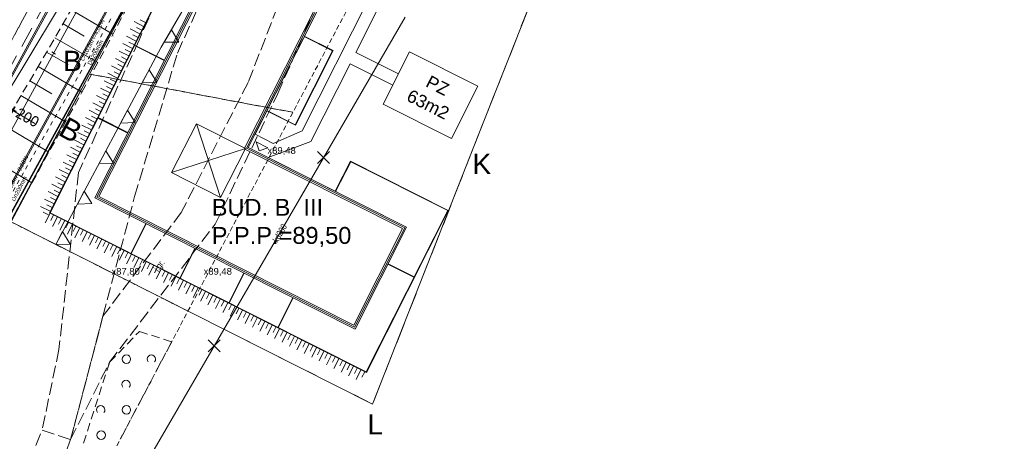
# Model space of a CAD drawing. Header units: metres. Extents: x 6541766 to 6542290, y 5894743 to 5895338.
# Tile 20 of 78: x 6541874 to 6541990, y 5895081 to 5895131. Entities that reach past the tile are written whole.
import ezdxf
from ezdxf.enums import TextEntityAlignment as Align

# ---------------------------------------------------------------- set-up
doc = ezdxf.new("R2010")
doc.units = ezdxf.units.M
for name, pattern in [('0.5_0.5', [1, 0.5, -0.5]), ('1.0_0.5', [1.5, 1, -0.5]), ('1.5_0.5', [2, 1.5, -0.5]), ('2', [0.9, 0.6, -0.3]), ('DASHED', [0.75, 0.5, -0.25]), ('egkk-500', [2, 1.5, -0.5]), ('egug-500', [1, 0.5, -0.5])]:
    doc.linetypes.add(name, pattern=pattern)
for name, color, linetype in [('000 Inne (niezydentyfikowane)', 7, 'Continuous'), ('217-kontur klasyfikacyjny', 7, 'Continuous'), ('218-kontur użytku gruntowego', 7, 'Continuous'), ('219-działka ewidencyjna', 7, 'Continuous'), ('_dr_krawężnik wystający 15x30', 214, 'Continuous'), ('_rozbiórki', 1, 'Continuous'), ('C-DROGI-SYTUACJA-ETYKIETY', 7, 'Continuous'), ('jezdnia', 7, 'Continuous'), ('jezdnia-Atr17', 7, 'Continuous'), ('ogrodzenie trwałe', 7, 'Continuous'), ('przewód kanalizacyjny', 7, 'Continuous'), ('przewód kanalizacyjny-Atr1', 7, 'Continuous'), ('skarpa nieumocniona', 7, 'Continuous'), ('zadrzewienie  zakrzewienie', 7, 'Continuous'), ('Zakres', 7, 'Continuous')]:
    doc.layers.add(name, color=color, linetype=linetype)
for name, color, linetype, lineweight in [('_dr opis', 7, 'Continuous', 25), ('_dr_obrzeże 8x30', 210, 'Continuous', 30), ('_dr_ścieki kd', 36, 'Continuous', 30), ('A-BALKONY', 7, 'Continuous', 9), ('A-BUDYNKI', 1, 'Continuous', 30), ('A-OPIS', 4, 'Continuous', 20), ('A-OZNACZENIA', 7, 'Continuous', 15), ('A-PZT', 4, 'Continuous', 9), ('IE - Kable projektowane', 1, 'DASHED', 20), ('IE - podklad', 8, 'Continuous', 9), ('SKARPA', 7, 'Continuous', 5)]:
    doc.layers.add(name, color=color, linetype=linetype, lineweight=lineweight)
doc.layers.add('A-ZIELŃ - PROJ -B', color=7, linetype='Continuous', lineweight=13, true_color=0x91c200)
doc.styles.add('MtXpl_Arial12', font='arial.ttf', dxfattribs={"height": 0.2})
doc.styles.add('MtXpl_Arial13', font='arial.ttf', dxfattribs={"height": 0.2})
doc.styles.add('MtXpl_Arial14', font='arial.ttf', dxfattribs={"height": 0.2})
doc.styles.add('MtXpl_Arial15', font='arial.ttf', dxfattribs={"height": 0.2})
doc.styles.add('MtXpl_Arial26', font='arial.ttf', dxfattribs={"height": 0.2})
doc.styles.add('MtXpl_Arial49', font='arial.ttf', dxfattribs={"height": 0.2})
doc.styles.add('MtXpl_Arial50', font='arial.ttf', dxfattribs={"height": 0.2})
doc.styles.add('MtXpl_Arial51', font='arial.ttf', dxfattribs={"height": 0.2})
doc.styles.add('MtXpl_Arial55', font='arial.ttf', dxfattribs={"height": 0.2})
doc.styles.add('MtXpl_Arial56', font='arial.ttf', dxfattribs={"height": 0.2})
doc.styles.add('MtXpl_Arial61', font='arial.ttf', dxfattribs={"height": 0.2})
doc.styles.add('MtXpl_Arial62', font='arial.ttf', dxfattribs={"height": 0.2})
doc.styles.add('MtXpl_Arial65', font='arial.ttf', dxfattribs={"height": 0.2})
doc.styles.add('MtXpl_Arial66', font='arial.ttf', dxfattribs={"height": 0.2})
doc.styles.add('MtXpl_Arial72', font='arial.ttf', dxfattribs={"height": 0.2})
doc.linetypes.add('902-500', pattern='A,3.75,0,[1,ksztalty.shx,S=0.5,R=0,X=0,Y=0],3.75', length=7.5)

# ---------------------------------------------------------------- blocks, each defined once
blk = doc.blocks.new('blok - sanitarne pzt chelmza ng')
at = {"layer": '_dr_ścieki kd', "linetype": '0.5_0.5', "lineweight": 9}
blk.add_line((6542384.32, 5895131.51), (6542355.38, 5895080.53), dxfattribs=at)
at = {"layer": '_rozbiórki', "lineweight": 9}
for p, q in [((6542408.79, 5895115.76), (6542410.2, 5895114.34)), ((6542410.2, 5895115.76), (6542408.79, 5895114.34)), ((6542395.84, 5895093.44), (6542397.26, 5895092.02)), ((6542397.26, 5895093.44), (6542395.84, 5895092.02))]:
    blk.add_line(p, q, dxfattribs=at)
at = {"layer": 'przewód kanalizacyjny', "color": 34, "linetype": 'Continuous', "lineweight": 9}
blk.add_line((6542389.44, 5895080.47), (6542419.15, 5895131.69), dxfattribs=at)
at = {"layer": '_dr_ścieki kd', "linetype": '0.5_0.5', "lineweight": 9}
for s, style, p in [('L=10,0m i=4,00%', 'MtXpl_Arial12', (6542381.06, 5895126.44, 89.3)), ('Dn200mm', 'MtXpl_Arial13', (6542381.94, 5895125.97, 89.3)), ('L=48,6m i=0,58%', 'MtXpl_Arial14', (6542372.02, 5895110.3)), ('Dn200mm', 'MtXpl_Arial15', (6542372.91, 5895109.83))]:
    blk.add_text(s, height=0.5, rotation=62.4144, dxfattribs=dict(at, style=style)).set_placement(p)
at = {"layer": 'przewód kanalizacyjny-Atr1', "color": 34, "lineweight": 9, "width": 0.667}
blk.add_text('kd200', height=0.75, rotation=59.884, dxfattribs=at).set_placement((6542403.74, 5895105.12), align=Align.MIDDLE_LEFT)
blk = doc.blocks.new('blok - podklad szary rfqfqw')
at = {"color": 8, "lineweight": 9}
blk.add_line((6541891.7, 5895153.26), (6541856.92, 5895089.87), dxfattribs=at)
at = {"color": 8, "linetype": 'ByBlock', "lineweight": 9}
blk.add_line((6541877.76, 5895127.33), (6541877.32, 5895127.57), dxfattribs=at)
at = {"color": 8, "linetype": 'Continuous', "lineweight": 9}
for centre in [(6541886.15, 5895091.16), (6541886.15, 5895085.16), (6541883.15, 5895082.16)]:
    blk.add_circle(centre, 0.5, dxfattribs=at)
for centre in [(6541889.1, 5895091.17), (6541886.1, 5895088.17), (6541883.1, 5895085.17)]:
    blk.add_arc(centre, 0.5, 318.85, 221.162, dxfattribs=at)
at = {"color": 8, "linetype": 'Continuous', "lineweight": 9, "extrusion": (0, 0, -1)}
for points in [[(-6541885, 5895131.02), (-6541885, 5895131.08), (-6541884.99, 5895131.05)], [(-6541885, 5895131.08), (-6541885.03, 5895131), (-6541885.03, 5895131.09)], [(-6541885, 5895131.08), (-6541885, 5895131.02), (-6541885.03, 5895131)], [(-6541885.03, 5895131.09), (-6541885.03, 5895131), (-6541885.06, 5895131.02)], [(-6541885.03, 5895131.09), (-6541885.06, 5895131.02), (-6541885.06, 5895131.08)], [(-6541885.06, 5895131.08), (-6541885.06, 5895131.02), (-6541885.08, 5895131.05)], [(-6541884.58, 5895129.44), (-6541884.58, 5895129.5), (-6541884.57, 5895129.47)], [(-6541884.58, 5895129.5), (-6541884.61, 5895129.42), (-6541884.61, 5895129.51)], [(-6541884.58, 5895129.5), (-6541884.58, 5895129.44), (-6541884.61, 5895129.42)], [(-6541884.61, 5895129.51), (-6541884.61, 5895129.42), (-6541884.64, 5895129.44)], [(-6541884.61, 5895129.51), (-6541884.64, 5895129.44), (-6541884.64, 5895129.5)], [(-6541884.64, 5895129.5), (-6541884.64, 5895129.44), (-6541884.66, 5895129.47)], [(-6541887.61, 5895128.94), (-6541887.61, 5895129), (-6541887.59, 5895128.97)], [(-6541887.61, 5895129), (-6541887.64, 5895128.92), (-6541887.64, 5895129.01)], [(-6541887.61, 5895129), (-6541887.61, 5895128.94), (-6541887.64, 5895128.92)], [(-6541887.64, 5895129.01), (-6541887.64, 5895128.92), (-6541887.67, 5895128.94)], [(-6541887.64, 5895129.01), (-6541887.67, 5895128.94), (-6541887.67, 5895129)], [(-6541887.67, 5895129), (-6541887.67, 5895128.94), (-6541887.68, 5895128.97)], [(-6541892.15, 5895127.4), (-6541892.15, 5895127.46), (-6541892.13, 5895127.43)], [(-6541892.15, 5895127.46), (-6541892.18, 5895127.38), (-6541892.18, 5895127.47)], [(-6541892.15, 5895127.46), (-6541892.15, 5895127.4), (-6541892.18, 5895127.38)], [(-6541892.18, 5895127.47), (-6541892.18, 5895127.38), (-6541892.21, 5895127.4)], [(-6541892.18, 5895127.47), (-6541892.21, 5895127.4), (-6541892.21, 5895127.46)], [(-6541892.21, 5895127.46), (-6541892.21, 5895127.4), (-6541892.22, 5895127.43)], [(-6541873.83, 5895125.7), (-6541873.83, 5895125.76), (-6541873.82, 5895125.73)], [(-6541873.83, 5895125.76), (-6541873.86, 5895125.69), (-6541873.86, 5895125.78)], [(-6541873.83, 5895125.76), (-6541873.83, 5895125.7), (-6541873.86, 5895125.69)], [(-6541873.86, 5895125.78), (-6541873.86, 5895125.69), (-6541873.89, 5895125.7)], [(-6541873.86, 5895125.78), (-6541873.89, 5895125.7), (-6541873.89, 5895125.76)], [(-6541873.89, 5895125.76), (-6541873.89, 5895125.7), (-6541873.91, 5895125.73)], [(-6541875.9, 5895126.21), (-6541875.9, 5895126.27), (-6541875.88, 5895126.24)], [(-6541875.9, 5895126.27), (-6541875.93, 5895126.2), (-6541875.93, 5895126.29)], [(-6541875.9, 5895126.27), (-6541875.9, 5895126.21), (-6541875.93, 5895126.2)], [(-6541875.93, 5895126.29), (-6541875.93, 5895126.2), (-6541875.96, 5895126.21)], [(-6541875.93, 5895126.29), (-6541875.96, 5895126.21), (-6541875.96, 5895126.27)], [(-6541875.96, 5895126.27), (-6541875.96, 5895126.21), (-6541875.97, 5895126.24)], [(-6541900.53, 5895123.92), (-6541900.53, 5895123.98), (-6541900.51, 5895123.95)], [(-6541900.53, 5895123.98), (-6541900.56, 5895123.91), (-6541900.56, 5895124)], [(-6541900.53, 5895123.98), (-6541900.53, 5895123.92), (-6541900.56, 5895123.91)], [(-6541900.56, 5895124), (-6541900.56, 5895123.91), (-6541900.59, 5895123.92)], [(-6541900.56, 5895124), (-6541900.59, 5895123.92), (-6541900.59, 5895123.98)], [(-6541900.59, 5895123.98), (-6541900.59, 5895123.92), (-6541900.61, 5895123.95)], [(-6541880.84, 5895122.76), (-6541880.84, 5895122.82), (-6541880.83, 5895122.79)], [(-6541880.84, 5895122.82), (-6541880.87, 5895122.75), (-6541880.87, 5895122.83)], [(-6541880.84, 5895122.82), (-6541880.84, 5895122.76), (-6541880.87, 5895122.75)], [(-6541880.87, 5895122.83), (-6541880.87, 5895122.75), (-6541880.9, 5895122.76)], [(-6541880.87, 5895122.83), (-6541880.9, 5895122.76), (-6541880.9, 5895122.82)], [(-6541880.9, 5895122.82), (-6541880.9, 5895122.76), (-6541880.92, 5895122.79)], [(-6541904.06, 5895122.63), (-6541904.06, 5895122.69), (-6541904.04, 5895122.66)], [(-6541904.06, 5895122.69), (-6541904.09, 5895122.62), (-6541904.09, 5895122.71)], [(-6541904.06, 5895122.69), (-6541904.06, 5895122.63), (-6541904.09, 5895122.62)], [(-6541904.09, 5895122.71), (-6541904.09, 5895122.62), (-6541904.12, 5895122.63)], [(-6541904.09, 5895122.71), (-6541904.12, 5895122.63), (-6541904.12, 5895122.69)], [(-6541904.12, 5895122.69), (-6541904.12, 5895122.63), (-6541904.13, 5895122.66)], [(-6541877.17, 5895114.89), (-6541877.17, 5895114.95), (-6541877.16, 5895114.92)], [(-6541877.17, 5895114.95), (-6541877.2, 5895114.88), (-6541877.2, 5895114.96)], [(-6541877.17, 5895114.95), (-6541877.17, 5895114.89), (-6541877.2, 5895114.88)], [(-6541877.2, 5895114.96), (-6541877.2, 5895114.88), (-6541877.23, 5895114.89)], [(-6541877.2, 5895114.96), (-6541877.23, 5895114.89), (-6541877.23, 5895114.95)], [(-6541877.23, 5895114.95), (-6541877.23, 5895114.89), (-6541877.25, 5895114.92)], [(-6541880.44, 5895113.24), (-6541880.44, 5895113.3), (-6541880.42, 5895113.27)], [(-6541880.44, 5895113.3), (-6541880.47, 5895113.22), (-6541880.47, 5895113.31)], [(-6541880.44, 5895113.3), (-6541880.44, 5895113.24), (-6541880.47, 5895113.22)], [(-6541880.47, 5895113.31), (-6541880.47, 5895113.22), (-6541880.5, 5895113.24)], [(-6541880.47, 5895113.31), (-6541880.5, 5895113.24), (-6541880.5, 5895113.3)], [(-6541880.5, 5895113.3), (-6541880.5, 5895113.24), (-6541880.51, 5895113.27)], [(-6541887.09, 5895110.41), (-6541887.09, 5895110.47), (-6541887.08, 5895110.44)], [(-6541887.09, 5895110.47), (-6541887.12, 5895110.39), (-6541887.12, 5895110.49)], [(-6541887.09, 5895110.47), (-6541887.09, 5895110.41), (-6541887.12, 5895110.39)], [(-6541887.12, 5895110.49), (-6541887.12, 5895110.39), (-6541887.15, 5895110.41)], [(-6541887.12, 5895110.49), (-6541887.15, 5895110.41), (-6541887.15, 5895110.47)], [(-6541887.15, 5895110.47), (-6541887.15, 5895110.41), (-6541887.17, 5895110.44)], [(-6541892.62, 5895108.52), (-6541892.62, 5895108.58), (-6541892.61, 5895108.55)], [(-6541892.62, 5895108.58), (-6541892.65, 5895108.5), (-6541892.65, 5895108.59)], [(-6541892.62, 5895108.58), (-6541892.62, 5895108.52), (-6541892.65, 5895108.5)], [(-6541892.65, 5895108.59), (-6541892.65, 5895108.5), (-6541892.68, 5895108.52)], [(-6541892.65, 5895108.59), (-6541892.68, 5895108.52), (-6541892.68, 5895108.58)], [(-6541892.68, 5895108.58), (-6541892.68, 5895108.52), (-6541892.7, 5895108.55)], [(-6541896.64, 5895107.14), (-6541896.64, 5895107.2), (-6541896.62, 5895107.17)], [(-6541896.64, 5895107.2), (-6541896.67, 5895107.12), (-6541896.67, 5895107.21)], [(-6541896.64, 5895107.2), (-6541896.64, 5895107.14), (-6541896.67, 5895107.12)], [(-6541896.67, 5895107.21), (-6541896.67, 5895107.12), (-6541896.7, 5895107.14)], [(-6541896.67, 5895107.21), (-6541896.7, 5895107.14), (-6541896.7, 5895107.2)], [(-6541896.7, 5895107.2), (-6541896.7, 5895107.14), (-6541896.71, 5895107.17)], [(-6541883.34, 5895096.23), (-6541883.34, 5895096.29), (-6541883.33, 5895096.26)], [(-6541883.34, 5895096.29), (-6541883.37, 5895096.21), (-6541883.37, 5895096.3)], [(-6541883.34, 5895096.29), (-6541883.34, 5895096.23), (-6541883.37, 5895096.21)], [(-6541883.37, 5895096.3), (-6541883.37, 5895096.21), (-6541883.4, 5895096.23)], [(-6541883.37, 5895096.3), (-6541883.4, 5895096.23), (-6541883.4, 5895096.29)], [(-6541883.4, 5895096.29), (-6541883.4, 5895096.23), (-6541883.42, 5895096.26)], [(-6541887.65, 5895094.42), (-6541887.65, 5895094.48), (-6541887.63, 5895094.45)], [(-6541887.65, 5895094.48), (-6541887.68, 5895094.41), (-6541887.68, 5895094.5)], [(-6541887.65, 5895094.48), (-6541887.65, 5895094.42), (-6541887.68, 5895094.41)], [(-6541887.68, 5895094.5), (-6541887.68, 5895094.41), (-6541887.71, 5895094.42)], [(-6541887.68, 5895094.5), (-6541887.71, 5895094.42), (-6541887.71, 5895094.48)], [(-6541887.71, 5895094.48), (-6541887.71, 5895094.42), (-6541887.72, 5895094.45)], [(-6541878.13, 5895092.29), (-6541878.13, 5895092.35), (-6541878.12, 5895092.32)], [(-6541878.13, 5895092.35), (-6541878.16, 5895092.28), (-6541878.16, 5895092.37)], [(-6541878.13, 5895092.35), (-6541878.13, 5895092.29), (-6541878.16, 5895092.28)], [(-6541878.16, 5895092.37), (-6541878.16, 5895092.28), (-6541878.19, 5895092.29)], [(-6541878.16, 5895092.37), (-6541878.19, 5895092.29), (-6541878.19, 5895092.35)], [(-6541878.19, 5895092.35), (-6541878.19, 5895092.29), (-6541878.21, 5895092.32)], [(-6541884.12, 5895090.77), (-6541884.12, 5895090.83), (-6541884.11, 5895090.8)], [(-6541884.12, 5895090.83), (-6541884.15, 5895090.75), (-6541884.15, 5895090.84)], [(-6541884.12, 5895090.83), (-6541884.12, 5895090.77), (-6541884.15, 5895090.75)], [(-6541884.15, 5895090.84), (-6541884.15, 5895090.75), (-6541884.18, 5895090.77)], [(-6541884.15, 5895090.84), (-6541884.18, 5895090.77), (-6541884.18, 5895090.83)], [(-6541884.18, 5895090.83), (-6541884.18, 5895090.77), (-6541884.2, 5895090.8)], [(-6541876.14, 5895082.73), (-6541876.14, 5895082.79), (-6541876.12, 5895082.76)], [(-6541876.14, 5895082.79), (-6541876.17, 5895082.71), (-6541876.17, 5895082.8)], [(-6541876.14, 5895082.79), (-6541876.14, 5895082.73), (-6541876.17, 5895082.71)], [(-6541876.17, 5895082.8), (-6541876.17, 5895082.71), (-6541876.2, 5895082.73)], [(-6541876.17, 5895082.8), (-6541876.2, 5895082.73), (-6541876.2, 5895082.79)], [(-6541876.2, 5895082.79), (-6541876.2, 5895082.73), (-6541876.21, 5895082.76)], [(-6541879.51, 5895081.61), (-6541879.51, 5895081.67), (-6541879.5, 5895081.64)], [(-6541879.51, 5895081.67), (-6541879.54, 5895081.59), (-6541879.54, 5895081.68)], [(-6541879.51, 5895081.67), (-6541879.51, 5895081.61), (-6541879.54, 5895081.59)], [(-6541879.54, 5895081.68), (-6541879.54, 5895081.59), (-6541879.57, 5895081.61)], [(-6541879.54, 5895081.68), (-6541879.57, 5895081.61), (-6541879.57, 5895081.67)], [(-6541879.57, 5895081.67), (-6541879.57, 5895081.61), (-6541879.58, 5895081.64)]]:
    blk.add_solid(points, dxfattribs=at)
at = {"layer": '000 Inne (niezydentyfikowane)', "color": 8, "linetype": 'Continuous', "lineweight": 9}
for p, q in [((6541879.59, 5895132.56), (6541884.55, 5895129.69)), ((6541878.64, 5895130.92), (6541881.15, 5895129.46)), ((6541877.67, 5895129.25), (6541882.75, 5895126.31)), ((6541876.7, 5895127.56), (6541879.26, 5895126.08)), ((6541875.71, 5895125.86), (6541880.88, 5895122.8)), ((6541874.69, 5895124.14), (6541877.3, 5895122.6)), ((6541873.66, 5895122.41), (6541878.94, 5895119.29)), ((6541872.63, 5895120.66), (6541875.29, 5895119.08)), ((6541871.58, 5895118.89), (6541876.96, 5895115.7)), ((6541869.46, 5895115.29), (6541874.95, 5895112.05))]:
    blk.add_line(p, q, dxfattribs=at)
at = {"layer": '217-kontur klasyfikacyjny', "color": 8, "linetype": 'egkk-500', "lineweight": 9}
for p, q in [((6541901.66, 5895159.83), (6541885.03, 5895131.05)), ((6541885.03, 5895131.05), (6541881.77, 5895124.96)), ((6541881.77, 5895124.96), (6541872.42, 5895107.46)), ((6541905.86, 5895120.42), (6541881.77, 5895124.96)), ((6541881.77, 5895124.96), (6541905.86, 5895120.42))]:
    blk.add_line(p, q, dxfattribs=at)
at = {"layer": '218-kontur użytku gruntowego', "color": 8, "linetype": 'egug-500', "lineweight": 9}
for p, q in [((6541885.03, 5895131.05), (6541901.66, 5895159.83)), ((6541901.66, 5895159.83), (6541885.03, 5895131.05)), ((6541881.39, 5895145.46), (6541857.34, 5895100.46)), ((6541857.34, 5895100.46), (6541881.39, 5895145.46)), ((6541881.77, 5895124.96), (6541885.03, 5895131.05)), ((6541885.03, 5895131.05), (6541881.77, 5895124.96)), ((6541872.42, 5895107.46), (6541881.77, 5895124.96)), ((6541881.77, 5895124.96), (6541872.42, 5895107.46)), ((6541905.86, 5895120.42), (6541881.77, 5895124.96)), ((6541881.77, 5895124.96), (6541905.86, 5895120.42))]:
    blk.add_line(p, q, dxfattribs=at)
at = {"layer": '219-działka ewidencyjna', "color": 8, "linetype": '0.5_0.5', "lineweight": 9}
for p, q in [((6541885.03, 5895131.05), (6541901.66, 5895159.83)), ((6541857.34, 5895100.46), (6541881.39, 5895145.46)), ((6541872.42, 5895107.46), (6541885.03, 5895131.05)), ((6541872.42, 5895107.46), (6541893.43, 5895096.86))]:
    blk.add_line(p, q, dxfattribs=at)
at = {"layer": '_dr_krawężnik wystający 15x30', "color": 8, "lineweight": 9}
for p, q in [((6541888.94, 5895154.77), (6541854.23, 5895091.51)), ((6541889.07, 5895154.7), (6541854.36, 5895091.43)), ((6541859.49, 5895088.31), (6541894.33, 5895151.81)), ((6541859.62, 5895088.23), (6541894.46, 5895151.74))]:
    blk.add_line(p, q, dxfattribs=at)
at = {"layer": '_dr_obrzeże 8x30', "color": 8, "lineweight": 9}
for p, q in [((6541860.9, 5895087.45), (6541895.78, 5895151.02)), ((6541860.97, 5895087.41), (6541895.85, 5895150.98))]:
    blk.add_line(p, q, dxfattribs=at)
at = {"layer": 'A-BALKONY', "color": 8, "lineweight": 9}
for p, q in [((6541894.38, 5895142.89), (6541887.72, 5895129.67)), ((6541894.4, 5895142.82), (6541887.77, 5895129.65)), ((6541887.72, 5895129.67), (6541884.62, 5895123.5)), ((6541887.77, 5895129.65), (6541884.66, 5895123.48)), ((6541907.2, 5895129.39), (6541910.55, 5895127.71)), ((6541907.22, 5895129.44), (6541910.62, 5895127.73)), ((6541890.63, 5895126.55), (6541887.1, 5895128.32)), ((6541890.65, 5895126.59), (6541887.12, 5895128.37)), ((6541910.55, 5895127.71), (6541906.14, 5895118.95)), ((6541910.62, 5895127.73), (6541906.16, 5895118.88)), ((6541884.62, 5895123.5), (6541877.05, 5895108.49)), ((6541884.66, 5895123.48), (6541877.12, 5895108.51)), ((6541906.16, 5895118.88), (6541902.77, 5895120.59)), ((6541906.14, 5895118.95), (6541902.79, 5895120.64)), ((6541886.3, 5895117.96), (6541882.78, 5895119.74)), ((6541886.33, 5895118.01), (6541882.8, 5895119.79)), ((6541912.69, 5895114.63), (6541910.89, 5895111.06)), ((6541912.71, 5895114.56), (6541910.93, 5895111.04)), ((6541924.26, 5895108.8), (6541912.69, 5895114.63)), ((6541924.2, 5895108.77), (6541912.71, 5895114.56)), ((6541877.05, 5895108.49), (6541914.58, 5895089.58)), ((6541877.12, 5895108.51), (6541914.55, 5895089.65)), ((6541914.55, 5895089.65), (6541924.2, 5895108.77)), ((6541914.58, 5895089.58), (6541924.26, 5895108.8)), ((6541888.44, 5895107.23), (6541886.66, 5895103.7)), ((6541888.48, 5895107.21), (6541886.7, 5895103.68)), ((6541894.24, 5895104.31), (6541892.46, 5895100.78)), ((6541894.29, 5895104.28), (6541892.51, 5895100.76)), ((6541917.13, 5895102.43), (6541920.21, 5895100.88)), ((6541917.15, 5895102.48), (6541920.24, 5895100.92)), ((6541900.05, 5895101.38), (6541898.27, 5895097.85)), ((6541900.09, 5895101.36), (6541898.31, 5895097.83)), ((6541905.85, 5895098.46), (6541904.07, 5895094.93)), ((6541905.9, 5895098.43), (6541904.12, 5895094.91))]:
    blk.add_line(p, q, dxfattribs=at)
at = {"layer": 'A-BUDYNKI', "color": 8, "lineweight": 9}
for p, q in [((6541896.62, 5895138.42), (6541882.42, 5895110.28)), ((6541896.7, 5895138.19), (6541882.65, 5895110.35)), ((6541896.78, 5895137.95), (6541882.89, 5895110.43)), ((6541900.11, 5895116.11), (6541908.22, 5895132.18)), ((6541900.36, 5895116.19), (6541908.46, 5895132.26)), ((6541900.58, 5895116.26), (6541908.69, 5895132.33)), ((6541894.43, 5895119.07), (6541891.5, 5895113.27)), ((6541900.24, 5895116.15), (6541894.43, 5895119.07)), ((6541894.43, 5895119.07), (6541897.31, 5895110.34)), ((6541891.5, 5895113.27), (6541900.24, 5895116.15)), ((6541897.31, 5895110.34), (6541900.24, 5895116.15)), ((6541918.86, 5895106.65), (6541900.11, 5895116.11)), ((6541919.11, 5895106.73), (6541900.36, 5895116.19)), ((6541919.33, 5895106.8), (6541900.58, 5895116.26)), ((6541891.5, 5895113.27), (6541897.31, 5895110.34)), ((6541882.42, 5895110.28), (6541913.25, 5895094.73)), ((6541882.65, 5895110.35), (6541913.17, 5895094.96)), ((6541882.89, 5895110.43), (6541913.09, 5895095.2)), ((6541913.09, 5895095.2), (6541918.86, 5895106.65)), ((6541913.17, 5895094.96), (6541919.11, 5895106.73)), ((6541913.25, 5895094.73), (6541919.33, 5895106.8))]:
    blk.add_line(p, q, dxfattribs=at)
at = {"layer": 'A-OZNACZENIA', "color": 8, "linetype": 'DASHED', "lineweight": 9, "ltscale": 5}
for p, q in [((6541990.13, 5895276.02), (6541927.31, 5895116.37)), ((6541885.03, 5895131.05), (6541901.66, 5895159.83)), ((6541881.77, 5895124.96), (6541885.03, 5895131.05)), ((6541872.42, 5895107.46), (6541881.77, 5895124.96)), ((6541927.31, 5895116.37), (6541915.3, 5895085.83)), ((6541915.3, 5895085.83), (6541872.42, 5895107.46))]:
    blk.add_line(p, q, dxfattribs=at)
at = {"layer": 'A-OZNACZENIA', "color": 8, "lineweight": 9}
for p, q in [((6541890.27, 5895128.13), (6541906.54, 5895156.29)), ((6541890.27, 5895128.13), (6541906.54, 5895156.29)), ((6541887.06, 5895122.13), (6541890.27, 5895128.13)), ((6541887.06, 5895122.13), (6541890.27, 5895128.13)), ((6541877.78, 5895104.76), (6541887.06, 5895122.13)), ((6541877.78, 5895104.76), (6541887.06, 5895122.13)), ((6541902.91, 5895116.21), (6541901.52, 5895116.91)), ((6541901.52, 5895116.91), (6541901.86, 5895115.87)), ((6541901.86, 5895115.87), (6541902.91, 5895116.21))]:
    blk.add_line(p, q, dxfattribs=at)
for points in [[(6541892.34, 5895128.72), (6541890.61, 5895128.72), (6541891.47, 5895130.21)], [(6541889.75, 5895123.99), (6541888.03, 5895123.94), (6541888.84, 5895125.46)], [(6541889.75, 5895123.99), (6541888.03, 5895123.94), (6541888.84, 5895125.46)], [(6541887.19, 5895119.2), (6541885.46, 5895119.14), (6541886.28, 5895120.66)], [(6541887.19, 5895119.2), (6541885.46, 5895119.14), (6541886.28, 5895120.66)], [(6541884.63, 5895114.4), (6541882.9, 5895114.35), (6541883.71, 5895115.87)], [(6541884.63, 5895114.4), (6541882.9, 5895114.35), (6541883.71, 5895115.87)], [(6541882.06, 5895109.61), (6541880.34, 5895109.55), (6541881.15, 5895111.07)], [(6541882.06, 5895109.61), (6541880.34, 5895109.55), (6541881.15, 5895111.07)], [(6541879.5, 5895104.81), (6541877.78, 5895104.76), (6541878.59, 5895106.28)], [(6541879.5, 5895104.81), (6541877.78, 5895104.76), (6541878.59, 5895106.28)]]:
    blk.add_lwpolyline(points, close=True, dxfattribs=at)
at = {"layer": 'A-PZT', "color": 8, "lineweight": 9}
for p, q in [((6541906.95, 5895118.24), (6541915.45, 5895135.09)), ((6541913.31, 5895127.52), (6541916.79, 5895134.42)), ((6541918.37, 5895124.97), (6541913.31, 5895127.52)), ((6541919.69, 5895127.58), (6541916.56, 5895121.39)), ((6541927.77, 5895123.5), (6541919.69, 5895127.58)), ((6541912.64, 5895126.18), (6541907.98, 5895116.95)), ((6541917.69, 5895123.63), (6541912.64, 5895126.18)), ((6541924.64, 5895117.31), (6541927.77, 5895123.5)), ((6541916.56, 5895121.39), (6541924.64, 5895117.31)), ((6541901.38, 5895117.84), (6541903.54, 5895116.74)), ((6541903.54, 5895116.74), (6541906.95, 5895118.24)), ((6541907.98, 5895116.95), (6541902.92, 5895115.08))]:
    blk.add_line(p, q, dxfattribs=at)
at = {"layer": 'A-ZIELŃ - PROJ -B', "color": 8, "lineweight": 9}
for p, q in [((6541927.31, 5895116.37), (6541964.08, 5895209.82)), ((6541882.42, 5895110.28), (6541896.62, 5895138.42)), ((6541906.95, 5895118.24), (6541915.45, 5895135.09)), ((6541917.47, 5895135.76), (6541913.31, 5895127.52)), ((6541908.69, 5895132.33), (6541901.38, 5895117.84)), ((6541885.29, 5895131.5), (6541881.77, 5895124.96)), ((6541913.31, 5895127.52), (6541918.37, 5895124.97)), ((6541918.37, 5895124.97), (6541919.68, 5895127.58)), ((6541919.68, 5895127.58), (6541927.77, 5895123.5)), ((6541912.64, 5895126.18), (6541907.98, 5895116.95)), ((6541917.69, 5895123.63), (6541912.64, 5895126.18)), ((6541881.77, 5895124.96), (6541872.48, 5895107.43)), ((6541916.56, 5895121.39), (6541917.69, 5895123.63)), ((6541927.77, 5895123.5), (6541924.65, 5895117.31)), ((6541924.65, 5895117.31), (6541916.56, 5895121.39)), ((6541901.38, 5895117.84), (6541903.54, 5895116.74)), ((6541903.54, 5895116.74), (6541906.95, 5895118.24)), ((6541907.98, 5895116.95), (6541902.92, 5895115.08)), ((6541915.3, 5895085.83), (6541927.31, 5895116.37)), ((6541902.92, 5895115.08), (6541919.33, 5895106.8)), ((6541913.25, 5895094.73), (6541882.42, 5895110.28)), ((6541872.48, 5895107.43), (6541915.3, 5895085.83)), ((6541919.33, 5895106.8), (6541913.25, 5895094.73))]:
    blk.add_line(p, q, dxfattribs=at)
at = {"layer": 'jezdnia', "color": 8, "linetype": '1.5_0.5', "lineweight": 9}
for p, q in [((6541893.61, 5895142.57), (6541887.64, 5895128.97)), ((6541892.18, 5895127.43), (6541897.91, 5895140.01)), ((6541905.5, 5895136.66), (6541900.56, 5895123.95)), ((6541904.09, 5895122.66), (6541909.46, 5895135.02)), ((6541887.64, 5895128.97), (6541880.47, 5895113.27)), ((6541887.12, 5895110.44), (6541892.18, 5895127.43)), ((6541900.56, 5895123.95), (6541892.65, 5895108.55)), ((6541896.67, 5895107.17), (6541904.09, 5895122.66)), ((6541880.47, 5895113.27), (6541878.16, 5895092.32)), ((6541883.37, 5895096.26), (6541887.12, 5895110.44)), ((6541892.65, 5895108.55), (6541883.37, 5895096.26)), ((6541884.15, 5895090.8), (6541896.67, 5895107.17)), ((6541883.37, 5895096.26), (6541879.54, 5895081.64)), ((6541879.54, 5895081.64), (6541883.37, 5895096.26)), ((6541878.16, 5895092.32), (6541876.17, 5895082.76)), ((6541879.54, 5895081.64), (6541884.15, 5895090.8)), ((6541870.9, 5895069.8), (6541876.17, 5895082.76)), ((6541876.17, 5895082.76), (6541879.54, 5895081.64)), ((6541876.17, 5895082.76), (6541879.54, 5895081.64)), ((6541879.54, 5895081.64), (6541873.99, 5895067.03))]:
    blk.add_line(p, q, dxfattribs=at)
at = {"layer": 'ogrodzenie trwałe', "color": 8, "linetype": '902-500', "lineweight": 9}
for p, q in [((6541873.86, 5895125.73), (6541888.38, 5895149.92)), ((6541866.58, 5895113.73), (6541873.86, 5895125.73))]:
    blk.add_line(p, q, dxfattribs=at)
at = {"layer": 'SKARPA', "color": 8, "lineweight": 9}
for points in [[(6541888.19, 5895130.61), (6541887.05, 5895131.19)], [(6541887.97, 5895130.17), (6541887.34, 5895130.49)], [(6541888.42, 5895131.05), (6541887.78, 5895131.37)], [(6541887.31, 5895128.86), (6541886.17, 5895129.43)], [(6541887.75, 5895129.73), (6541886.61, 5895130.31)], [(6541887.53, 5895129.29), (6541886.89, 5895129.62)], [(6541886.87, 5895127.98), (6541885.72, 5895128.56)], [(6541887.09, 5895128.42), (6541886.45, 5895128.74)], [(6541886.43, 5895127.1), (6541885.28, 5895127.68)], [(6541886.2, 5895126.66), (6541885.57, 5895126.98)], [(6541886.65, 5895127.54), (6541886.01, 5895127.86)], [(6541885.54, 5895125.35), (6541884.4, 5895125.93)], [(6541885.98, 5895126.22), (6541884.84, 5895126.8)], [(6541885.76, 5895125.79), (6541885.12, 5895126.11)], [(6541885.1, 5895124.47), (6541883.95, 5895125.05)], [(6541885.32, 5895124.91), (6541884.68, 5895125.23)], [(6541884.66, 5895123.59), (6541883.51, 5895124.17)], [(6541884.65, 5895123.6), (6541883.51, 5895124.17)], [(6541884.43, 5895123.16), (6541883.79, 5895123.48)], [(6541884.43, 5895123.16), (6541883.8, 5895123.48)], [(6541884.88, 5895124.03), (6541884.24, 5895124.35)], [(6541883.77, 5895121.84), (6541882.62, 5895122.42)], [(6541884.21, 5895122.72), (6541883.06, 5895123.3)], [(6541883.99, 5895122.28), (6541883.35, 5895122.6)], [(6541883.32, 5895120.96), (6541882.18, 5895121.54)], [(6541883.55, 5895121.4), (6541882.91, 5895121.72)], [(6541882.88, 5895120.09), (6541881.74, 5895120.67)], [(6541882.66, 5895119.65), (6541882.02, 5895119.97)], [(6541883.1, 5895120.53), (6541882.47, 5895120.85)], [(6541882, 5895118.33), (6541880.85, 5895118.91)], [(6541882, 5895118.33), (6541880.85, 5895118.91)], [(6541882.44, 5895119.21), (6541881.29, 5895119.79)], [(6541882.22, 5895118.77), (6541881.58, 5895119.09)], [(6541881.55, 5895117.46), (6541880.41, 5895118.03)], [(6541881.55, 5895117.46), (6541880.41, 5895118.03)], [(6541881.78, 5895117.9), (6541881.14, 5895118.22)], [(6541881.78, 5895117.9), (6541881.14, 5895118.22)], [(6541881.11, 5895116.58), (6541879.97, 5895117.16)], [(6541881.11, 5895116.58), (6541879.97, 5895117.16)], [(6541880.89, 5895116.14), (6541880.25, 5895116.46)], [(6541880.89, 5895116.14), (6541880.25, 5895116.46)], [(6541881.33, 5895117.02), (6541880.7, 5895117.34)], [(6541881.33, 5895117.02), (6541880.7, 5895117.34)], [(6541880.23, 5895114.83), (6541879.08, 5895115.4)], [(6541880.23, 5895114.83), (6541879.08, 5895115.4)], [(6541880.67, 5895115.7), (6541879.53, 5895116.28)], [(6541880.67, 5895115.7), (6541879.53, 5895116.28)], [(6541880.45, 5895115.26), (6541879.81, 5895115.59)], [(6541880.45, 5895115.26), (6541879.81, 5895115.59)], [(6541879.79, 5895113.95), (6541878.64, 5895114.53)], [(6541879.79, 5895113.95), (6541878.64, 5895114.53)], [(6541880.01, 5895114.39), (6541879.37, 5895114.71)], [(6541880.01, 5895114.39), (6541879.37, 5895114.71)], [(6541879.34, 5895113.07), (6541878.2, 5895113.65)], [(6541879.12, 5895112.63), (6541878.48, 5895112.96)], [(6541879.56, 5895113.51), (6541878.93, 5895113.83)], [(6541879.56, 5895113.51), (6541878.93, 5895113.83)], [(6541878.46, 5895111.32), (6541877.31, 5895111.9)], [(6541878.9, 5895112.2), (6541877.76, 5895112.77)], [(6541878.68, 5895111.76), (6541878.04, 5895112.08)], [(6541878.02, 5895110.44), (6541876.87, 5895111.02)], [(6541878.24, 5895110.88), (6541877.6, 5895111.2)], [(6541877.57, 5895109.56), (6541876.43, 5895110.14)], [(6541877.35, 5895109.13), (6541876.72, 5895109.45)], [(6541877.79, 5895110), (6541877.16, 5895110.32)], [(6541877.13, 5895108.69), (6541875.99, 5895109.26)], [(6541876.91, 5895108.25), (6541876.27, 5895108.57)], [(6541877.1, 5895108.47), (6541876.52, 5895107.32)], [(6541877.53, 5895108.25), (6541877.21, 5895107.61)], [(6541877.97, 5895108.02), (6541877.4, 5895106.88)], [(6541878.41, 5895107.8), (6541878.09, 5895107.17)], [(6541878.85, 5895107.58), (6541878.27, 5895106.44)], [(6541879.29, 5895107.36), (6541878.97, 5895106.72)], [(6541879.73, 5895107.14), (6541879.15, 5895105.99)], [(6541880.17, 5895106.92), (6541879.84, 5895106.28)], [(6541880.6, 5895106.7), (6541880.03, 5895105.55)], [(6541881.04, 5895106.48), (6541880.72, 5895105.84)], [(6541881.48, 5895106.25), (6541880.9, 5895105.11)], [(6541881.92, 5895106.03), (6541881.6, 5895105.4)], [(6541882.36, 5895105.81), (6541881.78, 5895104.67)], [(6541882.8, 5895105.59), (6541882.48, 5895104.95)], [(6541883.23, 5895105.37), (6541882.66, 5895104.22)], [(6541883.67, 5895105.15), (6541883.35, 5895104.51)], [(6541884.11, 5895104.93), (6541883.53, 5895103.78)], [(6541884.55, 5895104.71), (6541884.23, 5895104.07)], [(6541884.99, 5895104.49), (6541884.41, 5895103.34)], [(6541885.43, 5895104.26), (6541885.11, 5895103.63)], [(6541885.87, 5895104.04), (6541885.29, 5895102.9)], [(6541886.3, 5895103.82), (6541885.98, 5895103.18)], [(6541886.74, 5895103.6), (6541886.17, 5895102.46)], [(6541886.74, 5895103.6), (6541886.17, 5895102.46)], [(6541887.18, 5895103.38), (6541886.86, 5895102.74)], [(6541887.18, 5895103.38), (6541886.86, 5895102.74)], [(6541887.62, 5895103.16), (6541887.04, 5895102.01)], [(6541888.06, 5895102.94), (6541887.74, 5895102.3)], [(6541888.5, 5895102.72), (6541887.92, 5895101.57)], [(6541888.94, 5895102.49), (6541888.61, 5895101.86)], [(6541889.37, 5895102.27), (6541888.8, 5895101.13)], [(6541889.81, 5895102.05), (6541889.49, 5895101.41)], [(6541890.25, 5895101.83), (6541889.67, 5895100.69)], [(6541890.69, 5895101.61), (6541890.37, 5895100.97)], [(6541891.13, 5895101.39), (6541890.55, 5895100.24)], [(6541891.57, 5895101.17), (6541891.24, 5895100.53)], [(6541892, 5895100.95), (6541891.43, 5895099.8)], [(6541892.44, 5895100.73), (6541892.12, 5895100.09)], [(6541892.88, 5895100.5), (6541892.3, 5895099.36)], [(6541893.32, 5895100.28), (6541893, 5895099.65)], [(6541893.76, 5895100.06), (6541893.18, 5895098.92)], [(6541894.2, 5895099.84), (6541893.88, 5895099.2)], [(6541894.64, 5895099.62), (6541894.06, 5895098.47)], [(6541895.07, 5895099.4), (6541894.75, 5895098.76)], [(6541895.51, 5895099.18), (6541894.94, 5895098.03)], [(6541895.95, 5895098.96), (6541895.63, 5895098.32)], [(6541896.39, 5895098.73), (6541895.81, 5895097.59)], [(6541896.39, 5895098.73), (6541895.81, 5895097.59)], [(6541896.83, 5895098.51), (6541896.51, 5895097.88)], [(6541896.83, 5895098.51), (6541896.51, 5895097.88)], [(6541897.27, 5895098.29), (6541896.69, 5895097.15)], [(6541897.71, 5895098.07), (6541897.38, 5895097.43)], [(6541898.14, 5895097.85), (6541897.57, 5895096.7)], [(6541898.58, 5895097.63), (6541898.26, 5895096.99)], [(6541899.02, 5895097.41), (6541898.44, 5895096.26)], [(6541899.46, 5895097.19), (6541899.14, 5895096.55)], [(6541899.9, 5895096.96), (6541899.32, 5895095.82)], [(6541900.34, 5895096.74), (6541900.01, 5895096.11)], [(6541900.77, 5895096.52), (6541900.2, 5895095.38)], [(6541901.21, 5895096.3), (6541900.89, 5895095.66)], [(6541901.65, 5895096.08), (6541901.07, 5895094.94)], [(6541902.09, 5895095.86), (6541901.77, 5895095.22)], [(6541902.53, 5895095.64), (6541901.95, 5895094.49)], [(6541902.97, 5895095.42), (6541902.65, 5895094.78)], [(6541903.41, 5895095.2), (6541902.83, 5895094.05)], [(6541903.84, 5895094.97), (6541903.52, 5895094.34)], [(6541904.28, 5895094.75), (6541903.7, 5895093.61)], [(6541904.28, 5895094.75), (6541903.7, 5895093.61)], [(6541904.72, 5895094.53), (6541904.4, 5895093.89)], [(6541904.72, 5895094.53), (6541904.4, 5895093.89)], [(6541905.16, 5895094.31), (6541904.58, 5895093.17)], [(6541905.16, 5895094.31), (6541904.58, 5895093.17)], [(6541905.6, 5895094.09), (6541905.28, 5895093.45)], [(6541905.6, 5895094.09), (6541905.28, 5895093.45)], [(6541906.04, 5895093.87), (6541905.46, 5895092.72)], [(6541906.04, 5895093.87), (6541905.46, 5895092.72)], [(6541906.47, 5895093.65), (6541906.15, 5895093.01)], [(6541906.47, 5895093.65), (6541906.15, 5895093.01)], [(6541906.91, 5895093.43), (6541906.34, 5895092.28)], [(6541907.35, 5895093.2), (6541907.03, 5895092.57)], [(6541907.79, 5895092.98), (6541907.21, 5895091.84)], [(6541908.23, 5895092.76), (6541907.91, 5895092.13)], [(6541908.67, 5895092.54), (6541908.09, 5895091.4)], [(6541909.11, 5895092.32), (6541908.78, 5895091.68)], [(6541909.54, 5895092.1), (6541908.97, 5895090.95)], [(6541909.98, 5895091.88), (6541909.66, 5895091.24)], [(6541910.42, 5895091.66), (6541909.84, 5895090.51)], [(6541910.86, 5895091.44), (6541910.54, 5895090.8)], [(6541911.3, 5895091.21), (6541910.72, 5895090.07)], [(6541911.74, 5895090.99), (6541911.42, 5895090.36)], [(6541912.18, 5895090.77), (6541911.6, 5895089.63)], [(6541912.61, 5895090.55), (6541912.29, 5895089.91)], [(6541913.05, 5895090.33), (6541912.47, 5895089.18)], [(6541913.49, 5895090.11), (6541913.17, 5895089.47)], [(6541913.93, 5895089.89), (6541913.35, 5895088.74)], [(6541914.37, 5895089.67), (6541914.05, 5895089.03)]]:
    blk.add_lwpolyline(points, dxfattribs=at)
at = {"layer": 'skarpa nieumocniona', "color": 8, "linetype": '1.0_0.5', "lineweight": 9}
for p, q in [((6541886.56, 5895144.6), (6541875.93, 5895126.24)), ((6541886.56, 5895144.6), (6541875.93, 5895126.24)), ((6541880.87, 5895122.79), (6541891.45, 5895142.61)), ((6541880.87, 5895122.79), (6541891.45, 5895142.61)), ((6541875.93, 5895126.24), (6541867.74, 5895112.39)), ((6541875.93, 5895126.24), (6541867.74, 5895112.39)), ((6541866.99, 5895097.62), (6541880.87, 5895122.79)), ((6541866.99, 5895097.62), (6541880.87, 5895122.79))]:
    blk.add_line(p, q, dxfattribs=at)
at = {"layer": 'zadrzewienie  zakrzewienie', "color": 8, "linetype": '1.0_0.5', "lineweight": 9}
for p, q in [((6541884.15, 5895090.8), (6541887.68, 5895094.45)), ((6541887.68, 5895094.45), (6541891.51, 5895093.22)), ((6541891.51, 5895093.22), (6541885, 5895080.88)), ((6541881.06, 5895081.21), (6541884.15, 5895090.8))]:
    blk.add_line(p, q, dxfattribs=at)
at = {"layer": 'Zakres', "color": 8, "linetype": '2', "lineweight": 9}
blk.add_line((6541885, 5895080.88), (6541918.51, 5895144.38), dxfattribs=at)
blk.add_line((6541885, 5895080.88), (6541918.51, 5895144.38), dxfattribs=at)
blk.add_line((6541885, 5895080.88), (6541918.51, 5895144.38), dxfattribs=at)
blk.add_line((6541885, 5895080.88), (6541918.51, 5895144.38), dxfattribs=at)
at = {"layer": '_dr opis', "color": 8, "lineweight": 9, "style": 'MtXpl_Arial26'}
blk.add_text('B              B', height=2.5, rotation=331.251, dxfattribs=at).set_placement((6541863.98, 5895125.46))
at = {"layer": 'A-OPIS', "color": 8, "lineweight": 9}
for s, height, style, p in [('B', 2.4, 'MtXpl_Arial72', (6541878.63, 5895125.31)), ('x89,48', 0.8, 'MtXpl_Arial49', (6541902.85, 5895115.5)), ('K', 2.4, 'MtXpl_Arial66', (6541927.12, 5895113.1)), ('BUD. B  III', 2, 'MtXpl_Arial55', (6541896.25, 5895108.16)), ('P.P.P.=89,50', 2, 'MtXpl_Arial56', (6541896.25, 5895104.83)), ('x87,80', 0.8, 'MtXpl_Arial51', (6541884.38, 5895101.17)), ('x89,48', 0.8, 'MtXpl_Arial50', (6541895.29, 5895101.17)), ('L', 2.4, 'MtXpl_Arial65', (6541914.67, 5895082.24))]:
    blk.add_text(s, height=height, dxfattribs=dict(at, style=style)).set_placement(p)
for s, style, p in [('PZ', 'MtXpl_Arial61', (6541921.48, 5895123.53)), ('63m2', 'MtXpl_Arial62', (6541919.21, 5895121.87))]:
    blk.add_text(s, height=1.5, rotation=333.2322, dxfattribs=dict(at, style=style)).set_placement(p)
at = {"layer": 'C-DROGI-SYTUACJA-ETYKIETY', "color": 8, "lineweight": 9, "insert": (6541873.9, 5895120.82), "char_height": 1.25, "attachment_point": 2, "rotation": 331.251}
blk.add_mtext('0+200', dxfattribs=at)
at = {"layer": 'jezdnia-Atr17', "color": 8, "lineweight": 9, "width": 0.667}
blk.add_text('j.gr.', height=0.75, rotation=52.59, dxfattribs=at).set_placement((6541889.9, 5895101.49))
blk = doc.blocks.new('BLOK - IE fewafdeaw')
at = {"layer": 'IE - Kable projektowane', "color": 8, "ltscale": 5}
blk.add_line((6541666.55, 5895115.05, 86.72), (6541680.96, 5895141.43, 86.72), dxfattribs=at)

msp = doc.modelspace()

# ---------------------------------------------------------------- block references
at = {"layer": '_dr_ścieki kd', "lineweight": 9}
msp.add_blockref('blok - sanitarne pzt chelmza ng', (-500, 0), dxfattribs=at)
at = {"layer": 'IE - Kable projektowane'}
msp.add_blockref('BLOK - IE fewafdeaw', (200, 0), dxfattribs=at)
at = {"layer": 'IE - podklad'}
msp.add_blockref('blok - podklad szary rfqfqw', (0, 0), dxfattribs=at)

doc.saveas('drawing.dxf')
